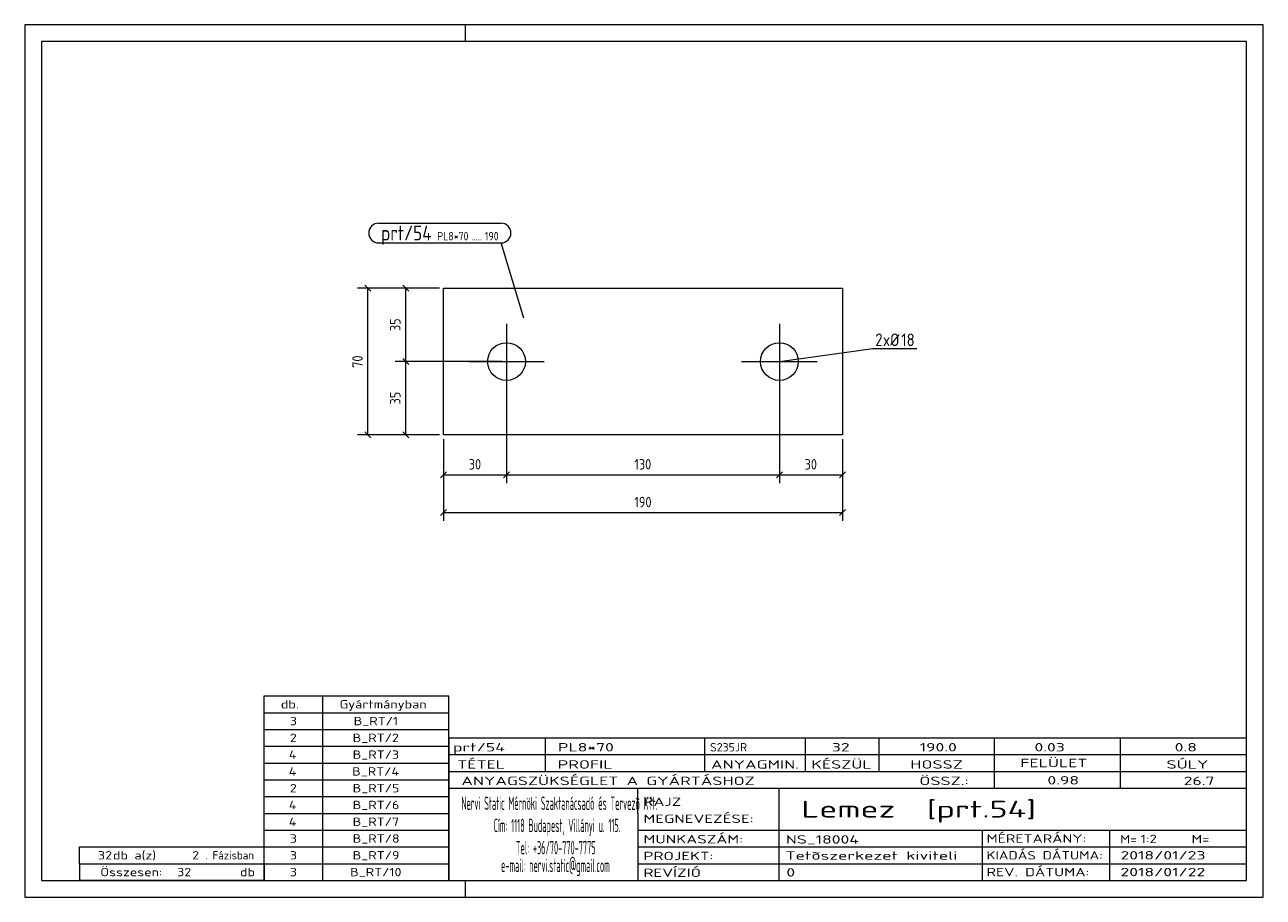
# Model space of a CAD drawing. Header units: millimetres. Extents: x 1 to 296, y 1 to 209.
import ezdxf

# ---------------------------------------------------------------- set-up
doc = ezdxf.new("R2010")
doc.units = ezdxf.units.MM
doc.header["$LTSCALE"] = 0.6
doc.linetypes.add('XKITLINE00', pattern=[0])
for name, color, linetype, lineweight in [('Bolt', 7, 'Continuous', 0), ('BoltMark', 3, 'Continuous', 0), ('DrawingSheet', 5, 'Continuous', 0), ('OtherObjectType', 1, 'Continuous', 0), ('Part', 2, 'Continuous', 0), ('PartMark', 3, 'Continuous', 0), ('Z-DIMENSIONS', 1, 'Continuous', 0)]:
    doc.layers.add(name, color=color, linetype=linetype, lineweight=lineweight)
doc.styles.add('ISOCPEUR', font='ISOCPEUR.TTF')

msp = doc.modelspace()

# ---------------------------------------------------------------- linework, layer by layer
at = {"layer": 'Bolt', "color": 4, "linetype": 'XKITLINE00', "lineweight": 0}
for p, q in [((115.75, 137.71), (115.75, 119.71)), ((180.75, 137.71), (180.75, 119.71)), ((106.75, 128.71), (124.75, 128.71)), ((171.75, 128.71), (189.75, 128.71))]:
    msp.add_line(p, q, dxfattribs=at)
for centre in [(115.75, 128.71), (180.75, 128.71)]:
    msp.add_circle(centre, 4.5, dxfattribs=at)
at = {"layer": 'BoltMark', "color": 4, "linetype": 'XKITLINE00', "lineweight": 0}
for p, q in [((180.75, 128.71), (202.99, 131.79)), ((202.99, 131.79), (213.47, 131.79))]:
    msp.add_line(p, q, dxfattribs=at)
at = {"layer": 'DrawingSheet', "color": 2, "linetype": 'XKITLINE00', "lineweight": 0}
for p, q in [((296, 209), (1, 209)), ((1, 209), (1, 1)), ((106, 205), (106, 209)), ((296, 1), (296, 209)), ((106, 1), (106, 5)), ((1, 1), (296, 1))]:
    msp.add_line(p, q, dxfattribs=at)
at = {"layer": 'DrawingSheet', "color": 3, "linetype": 'XKITLINE00', "lineweight": 0}
for p, q in [((292, 205), (5, 205)), ((5, 205), (5, 5)), ((292, 5), (292, 205)), ((5, 5), (292, 5))]:
    msp.add_line(p, q, dxfattribs=at)
at = {"layer": 'OtherObjectType', "color": 7, "linetype": 'XKITLINE00', "lineweight": 0}
for p, q in [((58, 49), (102, 49)), ((58, 45), (58, 49)), ((72, 45), (72, 49)), ((102, 45), (102, 49)), ((58, 45), (102, 45)), ((58, 41), (58, 45)), ((72, 41), (72, 45)), ((102, 41), (102, 45)), ((58, 41), (102, 41)), ((58, 37), (58, 41)), ((72, 37), (72, 41)), ((102, 37), (102, 41)), ((102, 39), (292, 39)), ((102, 39), (102, 35)), ((102, 39), (292, 39)), ((125, 35), (125, 39)), ((163, 35), (163, 39)), ((187, 35), (187, 39)), ((204.5, 35), (204.5, 39)), ((232, 35), (232, 39)), ((262, 35), (262, 39)), ((292, 35), (292, 39)), ((58, 37), (102, 37)), ((58, 33), (58, 37)), ((72, 33), (72, 37)), ((102, 33), (102, 37)), ((58, 33), (102, 33)), ((58, 29), (58, 33)), ((72, 29), (72, 33)), ((102, 35), (292, 35)), ((102, 35), (102, 5)), ((102, 35), (292, 35)), ((102, 29), (102, 33)), ((125, 31), (125, 35)), ((163, 31), (163, 35)), ((187, 31), (187, 35)), ((204.5, 31), (204.5, 35)), ((232, 31), (232, 35)), ((262, 31), (262, 35)), ((292, 31), (292, 35)), ((102, 31), (292, 31)), ((232, 27), (232, 31)), ((262, 27), (262, 31)), ((292, 27), (292, 31)), ((58, 29), (102, 29)), ((58, 25), (58, 29)), ((72, 25), (72, 29)), ((102, 25), (102, 29)), ((102, 27), (292, 27)), ((147, 21), (147, 27)), ((180.7, 17), (180.7, 27)), ((292, 21), (292, 27)), ((58, 25), (102, 25)), ((58, 21), (58, 25)), ((72, 21), (72, 25)), ((102, 21), (102, 25)), ((58, 21), (102, 21)), ((58, 17), (58, 21)), ((72, 17), (72, 21)), ((102, 17), (102, 21)), ((147, 21), (147, 5)), ((292, 17), (292, 21)), ((58, 17), (102, 17)), ((58, 13), (58, 17)), ((72, 13), (72, 17)), ((102, 13), (102, 17)), ((147, 17), (292, 17)), ((180.7, 5), (180.7, 17)), ((229.16, 13), (229.16, 17)), ((259.5, 5), (259.5, 17)), ((292, 13), (292, 17)), ((14, 9), (14, 13)), ((14, 13), (58, 13)), ((14, 13), (58, 13)), ((58, 9), (58, 13)), ((58, 13), (102, 13)), ((58, 9), (58, 13)), ((72, 9), (72, 13)), ((102, 9), (102, 13)), ((147, 13), (292, 13)), ((229.16, 5), (229.16, 13)), ((292, 9), (292, 13)), ((14, 9), (58, 9)), ((14, 9), (14, 5)), ((14, 9), (58, 9)), ((58, 9), (58, 5)), ((58, 9), (102, 9)), ((58, 5), (58, 9)), ((72, 5), (72, 9)), ((102, 5), (102, 9)), ((147, 9), (292, 9)), ((292, 5), (292, 9)), ((58, 5), (14, 5)), ((58, 5), (102, 5)), ((102, 5), (292, 5)), ((139.5, 5), (292, 5))]:
    msp.add_line(p, q, dxfattribs=at)
at = {"layer": 'Part', "color": 2, "linetype": 'XKITLINE00', "lineweight": 0}
for p, q in [((100.75, 111.21), (100.75, 146.21)), ((100.75, 146.21), (195.75, 146.21)), ((195.75, 146.21), (195.75, 111.21)), ((195.75, 111.21), (100.75, 111.21))]:
    msp.add_line(p, q, dxfattribs=at)
at = {"layer": 'PartMark', "color": 7, "linetype": 'XKITLINE00', "lineweight": 0}
for p, q in [((85.27, 161.7), (114.46, 161.7)), ((85.27, 157), (114.46, 157)), ((119.9, 139.06), (114.46, 157))]:
    msp.add_line(p, q, dxfattribs=at)
for centre, start, end in [((85.27, 159.35), 90, 270), ((114.46, 159.35), 270, 90)]:
    msp.add_arc(centre, 2.35, start, end, dxfattribs=at)
at = {"layer": 'Z-DIMENSIONS', "color": 7, "linetype": 'XKITLINE00', "lineweight": 0}
for p, q in [((99.75, 146.21), (80.25, 146.21)), ((82.04, 146.92), (83.46, 145.5)), ((82.75, 111.21), (82.75, 146.21)), ((99.75, 146.21), (89.25, 146.21)), ((91.04, 146.92), (92.46, 145.5)), ((91.75, 128.71), (91.75, 146.21)), ((114.75, 128.71), (89.25, 128.71)), ((114.75, 128.71), (89.25, 128.71)), ((91.04, 129.42), (92.46, 128)), ((91.04, 129.42), (92.46, 128)), ((91.75, 111.21), (91.75, 128.71)), ((115.75, 127.71), (115.75, 99.71)), ((115.75, 127.71), (115.75, 99.71)), ((180.75, 127.71), (180.75, 99.71)), ((180.75, 127.71), (180.75, 99.71)), ((99.75, 111.21), (80.25, 111.21)), ((82.04, 111.92), (83.46, 110.5)), ((99.75, 111.21), (89.25, 111.21)), ((91.04, 111.92), (92.46, 110.5)), ((100.75, 110.21), (100.75, 90.71)), ((100.75, 110.21), (100.75, 99.71)), ((195.75, 110.21), (195.75, 90.71)), ((195.75, 110.21), (195.75, 99.71)), ((101.46, 102.42), (100.04, 101)), ((100.75, 101.71), (115.75, 101.71)), ((116.46, 102.42), (115.04, 101)), ((116.46, 102.42), (115.04, 101)), ((115.75, 101.71), (180.75, 101.71)), ((181.46, 102.42), (180.04, 101)), ((181.46, 102.42), (180.04, 101)), ((180.75, 101.71), (195.75, 101.71)), ((196.46, 102.42), (195.04, 101)), ((101.46, 93.42), (100.04, 92)), ((100.75, 92.71), (195.75, 92.71)), ((196.46, 93.42), (195.04, 92))]:
    msp.add_line(p, q, dxfattribs=at)
at = {"layer": 'Z-DIMENSIONS', "color": 3}
for p in [(82.75, 146.21), (91.75, 146.21), (91.75, 128.71), (91.75, 128.71), (82.75, 111.21), (91.75, 111.21), (100.75, 101.71), (115.75, 101.71), (115.75, 101.71), (180.75, 101.71), (180.75, 101.71), (195.75, 101.71), (100.75, 92.71), (195.75, 92.71)]:
    msp.add_point(p, dxfattribs=at)

# ---------------------------------------------------------------- texts
at = {"layer": 'BoltMark', "color": 4, "style": 'ISOCPEUR', "width": 0.85}
for s, p in [('2', (203.59, 132.39)), ('xØ', (205.4, 132.39)), ('18', (209.78, 132.39))]:
    msp.add_text(s, height=3, dxfattribs=at).set_placement(p)
at = {"layer": 'OtherObjectType', "color": 7, "style": 'ISOCPEUR'}
for s, height, width, p in [('db.', 2, 1.211571, (62, 46)), ('Gyártmányban', 2, 1.211571, (76, 46)), ('3', 2, 1.211571, (64.14, 42)), ('B_RT/1', 2, 1.211571, (79.35, 42)), ('2', 2, 1.211571, (64.14, 38)), ('B_RT/2', 2, 1.211571, (79.1, 38)), ('4', 2, 1.211571, (63.9, 34)), ('B_RT/3', 2, 1.211571, (79.1, 34)), ('prt/54', 2, 1.525501, (103, 35.76)), ('PL8*70', 2, 1.525501, (128, 35.76)), ('S235JR', 2, 1.02, (164.22, 35.76)), ('32', 2, 1.525501, (193.24, 35.76)), ('190.0', 2, 1.525501, (214.16, 35.76)), ('0.03', 2, 1.525501, (241.51, 35.76)), ('0.8', 2, 1.525501, (274.91, 35.76)), ('TÉTEL', 2, 1.525501, (104, 31.66)), ('PROFIL', 2, 1.525501, (127.96, 31.66)), ('ANYAGMIN.', 2, 1.525501, (164.47, 31.66)), ('KÉSZÜL', 2, 1.525501, (188.37, 31.66)), ('HOSSZ', 2, 1.525501, (211.96, 31.66)), ('FELÜLET', 2, 1.525501, (238.13, 32)), ('SÚLY', 2, 1.525501, (272.96, 31.66)), ('4', 2, 1.211571, (63.9, 30)), ('B_RT/4', 2, 1.211571, (78.98, 30)), ('ANYAGSZÜKSÉGLET A GYÁRTÁSHOZ', 2, 1.525501, (105, 27.75)), ('ÖSSZ.:', 2, 1.525501, (214.1, 27.75)), ('0.98', 2, 1.525501, (244.59, 27.88)), ('26.7', 2, 1.525501, (277.06, 27.75)), ('2', 2, 1.211571, (64.14, 26)), ('B_RT/5', 2, 1.211571, (79.1, 26)), ('4', 2, 1.211571, (63.9, 22)), ('B_RT/6', 2, 1.211571, (79.1, 22)), ('Nervi Static Mérnöki\xa0Szaktanácsadó\xa0és\xa0Tervezõ Kft.', 3.1765, 0.403093, (105, 21.82)), ('RAJZ', 2, 1.445, (148.38, 22.78)), ('Lemez  [prt.54]', 4, 1.474651, (186, 20)), ('MEGNEVEZÉSE:', 2, 1.445, (148.38, 18.72)), ('4', 2, 1.211571, (63.9, 18)), ('B_RT/7', 2, 1.211571, (79.1, 18)), ('Cím:\xa01118 Budapest, Villányi u. 115.', 3.1765, 0.403093, (112.69, 16.53)), ('3', 2, 1.211571, (64.14, 14)), ('B_RT/8', 2, 1.211571, (79.1, 14)), ('MUNKASZÁM:', 2, 1.445, (148.38, 13.84)), ('NS_18004', 2, 1.525501, (182.28, 13.78)), ('MÉRETARÁNY:', 2, 1.36, (230.1, 14)), ('M=', 2, 1.211571, (261.91, 13.84)), ('1:2', 2, 1.275, (266.79, 13.9)), ('M=', 2, 1.275, (278.95, 13.87)), ('32', 2, 1.211571, (18.43, 10)), ('db a(z)', 2, 1.211571, (22, 10)), ('2', 2, 1.211571, (40.86, 10)), ('. Fázisban', 2, 0.935, (44, 10)), ('3', 2, 1.211571, (64.14, 10)), ('B_RT/9', 2, 1.211571, (79.1, 10)), ('Tel:\xa0+36/70-770-7775', 3.1765, 0.403093, (117.97, 11.24)), ('PROJEKT:', 2, 1.445, (148.38, 9.84)), ('Tetõszerkezet kiviteli ', 2, 1.525501, (182.2, 9.94)), ('KIADÁS DÁTUMA:', 2, 1.275, (230.1, 10)), ('2018/01/23', 2, 1.525501, (262, 10)), ('e-mail:\xa0nervi.static@gmail.com', 3.1765, 0.403093, (114.45, 7)), ('Összesen:            db', 2, 1.211571, (19, 6)), ('32', 2, 1.211571, (37.29, 6)), ('3', 2, 1.211571, (64.14, 6)), ('B_RT/10', 2, 1.211571, (78.49, 6)), ('REVÍZIÓ', 2, 1.445, (148.38, 5.84)), ('0', 2, 1.525501, (182.41, 5.92)), ('REV. DÁTUMA:', 2, 1.36, (230.1, 6)), ('2018/01/22', 2, 1.525501, (262, 6))]:
    msp.add_text(s, height=height, dxfattribs=dict(at, width=width)).set_placement(p)
at = {"layer": 'PartMark', "color": 3, "style": 'ISOCPEUR', "width": 0.85}
msp.add_text('prt/54', height=3.5, dxfattribs=at).set_placement((85.87, 157.6))
at = {"layer": 'PartMark', "color": 4, "style": 'ISOCPEUR', "width": 0.85}
for s, p in [('PL8*70', (99.26, 157.6)), ('190', (110.6, 157.6)), ('.....', (107.42, 157.6))]:
    msp.add_text(s, height=2, dxfattribs=at).set_placement(p)
at = {"layer": 'Z-DIMENSIONS', "color": 3, "style": 'ISOCPEUR', "width": 0.85}
for s, p in [('35', (90.5, 135.96)), ('70', (81.5, 127.21)), ('35', (90.5, 118.46))]:
    msp.add_text(s, height=2.5, rotation=90.0002, dxfattribs=at).set_placement(p)
for s, p in [('30', (106.75, 102.96)), ('130', (146.21, 102.96)), ('30', (186.75, 102.96)), ('190', (146.21, 93.96))]:
    msp.add_text(s, height=2.5, dxfattribs=at).set_placement(p)

doc.saveas('drawing.dxf')
